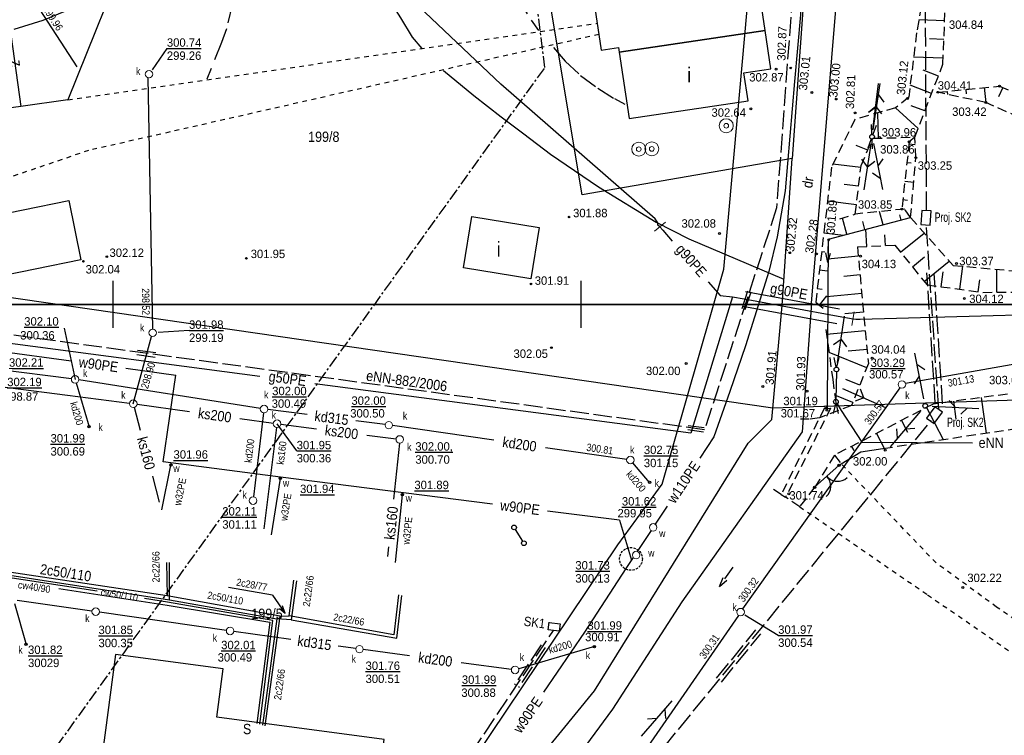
# Model space of a CAD drawing. Extents: x 4615668 to 9294084, y 5331114 to 10688993.
# Tile 166 of 181: x 4656035 to 4656140, y 5335767 to 5335843. Entities that reach past the tile are written whole.
import ezdxf
from ezdxf.enums import TextEntityAlignment as Align

# ---------------------------------------------------------------- set-up
doc = ezdxf.new("R2010")
doc.units = 0
doc.header["$MEASUREMENT"] = 0
for name, pattern in [('CENTER', [2, 1.25, -0.25, 0.25, -0.25]), ('DASHDOT', [25.4, 12.7, -6.35, 0, -6.35]), ('DASHED', [19.05, 12.7, -6.35]), ('DROGA', [1, 0.5, -0.5]), ('HIDDEN', [0.375, 0.25, -0.125]), ('PROJEKT', [2.5, 2, -0.5]), ('PRZEPUST', [1.5, 1, -0.5]), ('SKARPA1', [1.5, 1, -0.5]), ('WARSTWICA', [3, 2, -1])]:
    doc.linetypes.add(name, pattern=pattern)
for name, color, linetype in [('10', 7, 'Continuous'), ('11', 7, 'Continuous'), ('12', 7, 'Continuous'), ('13', 7, 'Continuous'), ('17', 7, 'Continuous'), ('18', 7, 'Continuous'), ('19', 7, 'Continuous'), ('2', 7, 'Continuous'), ('21', 7, 'Continuous'), ('22', 7, 'Continuous'), ('23', 7, 'Continuous'), ('24', 7, 'Continuous'), ('25', 7, 'Continuous'), ('26', 7, 'Continuous'), ('27', 7, 'Continuous'), ('28', 7, 'Continuous'), ('29', 7, 'Continuous'), ('31', 7, 'Continuous'), ('38', 7, 'Continuous'), ('45', 7, 'Continuous'), ('49', 7, 'Continuous'), ('5', 7, 'Continuous'), ('50', 7, 'Continuous'), ('51', 7, 'Continuous'), ('52', 7, 'Continuous'), ('55', 7, 'Continuous'), ('56', 7, 'Continuous'), ('58', 7, 'Continuous'), ('60', 7, 'Continuous'), ('UGGPC_703', 7, 'Continuous'), ('UKKPA_506', 7, 'Continuous'), ('UWWPA_907', 7, 'Continuous')]:
    doc.layers.add(name, color=color, linetype=linetype)
doc.styles.add('txt', font='TXT', dxfattribs={"height": 0.2})

# ---------------------------------------------------------------- blocks, each defined once
blk = doc.blocks.new('KL')
at = {"layer": 'UKKPA_506', "color": 7, "linetype": 'Continuous', "lineweight": 13}
blk.add_circle((0, 0), 0.4, dxfattribs=at)
blk = doc.blocks.new('PLT')
at = {"layer": '24', "color": 40, "linetype": 'Continuous'}
for p, q in [((0.75, 0), (5.75, 0)), ((3.25, 0), (2.543, 0.707)), ((4.543, 0), (3.836, -0.707))]:
    blk.add_line(p, q, dxfattribs=at)
blk = doc.blocks.new('SLU')
at = {"layer": '22', "color": 1, "linetype": 'Continuous'}
blk.add_circle((0, 0), 0.25, dxfattribs=at)
blk = doc.blocks.new('MSZ')
at = {"layer": '22', "color": 7, "linetype": 'Continuous'}
blk.add_circle((0, 0), 0.25, dxfattribs=at)
blk = doc.blocks.new('SL1')
at = {"layer": '22', "color": 1, "linetype": 'Continuous'}
for p, q in [((-0.245, 0.049), (-1.272, 0.256)), ((-0.245, -0.05), (-1.272, -0.256))]:
    blk.add_line(p, q, dxfattribs=at)
blk = doc.blocks.new('SEN')
at = {"layer": '22', "color": 1, "linetype": 'Continuous'}
for p, q in [((0.75, 0), (5.75, 0)), ((3.25, 0), (2.543, 0.707)), ((3.25, 0), (2.543, -0.707))]:
    blk.add_line(p, q, dxfattribs=at)
blk = doc.blocks.new('SL')
at = {"layer": '22', "color": 1, "linetype": 'Continuous'}
for p, q in [((-1.27, 0.26), (-0.24, 0.05)), ((1.28, 0.26), (0.24, 0.05)), ((-0.25, -0.05), (-1.27, -0.26)), ((0.24, -0.05), (1.28, -0.26))]:
    blk.add_line(p, q, dxfattribs=at)
blk.add_circle((0, 0), 0.25, dxfattribs=at)
blk = doc.blocks.new('SB')
at = {"layer": 'UWWPA_907', "color": 7, "linetype": 'Continuous', "lineweight": 13}
for radius in [0.75, 0.25]:
    blk.add_circle((0, 0), radius, dxfattribs=at)
blk = doc.blocks.new('BR')
at = {"layer": '38', "color": 97, "linetype": 'Continuous'}
for centre, start, end in [((-1.5, 0.05), 357.959, 90.5616), ((1.5, 0.06), 89.6223, 182.2249)]:
    blk.add_arc(centre, 1.5, start, end, dxfattribs=at)
blk = doc.blocks.new('STS')
at = {"layer": '45', "color": 219, "linetype": 'Continuous'}
for p, q in [((1.5, 0), (0, 0)), ((2.5, 0), (1.5, 0.25)), ((2.5, 0), (1.5, -0.25))]:
    blk.add_line(p, q, dxfattribs=at)
blk = doc.blocks.new('DR')
at = {"layer": '18', "color": 6, "linetype": 'Continuous', "style": 'txt', "width": 0.909091}
blk.add_text('dr', height=1.1, rotation=0.0001, dxfattribs=at).set_placement((0, 0), align=Align.MIDDLE)
blk = doc.blocks.new('WYS')
at = {"layer": '52', "color": 67, "linetype": 'Continuous'}
blk.add_circle((0, 0), 0.08, dxfattribs=at)
blk = doc.blocks.new('Z')
at = {"layer": '60', "color": 11, "linetype": 'Continuous', "style": 'txt', "width": 0.88}
blk.add_text('z', height=1.25, rotation=0.0001, dxfattribs=at).set_placement((-0.01, 0.19), align=Align.MIDDLE)
blk = doc.blocks.new('A')
at = {"layer": '26', "color": 165, "linetype": 'Continuous'}
blk.add_circle((0, 0), 0.125, dxfattribs=at)
blk = doc.blocks.new('ATR')
at = {"layer": 'UGGPC_703', "color": 7, "linetype": 'Continuous', "lineweight": 13}
blk.add_line((0, -0.75), (0, 0.75), dxfattribs=at)
blk = doc.blocks.new('A$C311')
at = {"layer": '23', "color": 44, "linetype": 'Continuous'}
for p, q in [((1, 15.6), (0, 0.7)), ((11, 15), (1, 15.6)), ((10, 0), (11, 15)), ((0, 0.7), (10, 0))]:
    blk.add_line(p, q, dxfattribs=at)
blk = doc.blocks.new('A$C4F0')
at = {"layer": '23', "color": 44, "linetype": 'Continuous'}
for p, q in [((5.9, 17.7), (0, 3.9)), ((15.1, 13.8), (5.9, 17.7)), ((9.2, 0), (15.1, 13.8)), ((0, 3.9), (9.2, 0))]:
    blk.add_line(p, q, dxfattribs=at)

msp = doc.modelspace()

# ---------------------------------------------------------------- linework, layer by layer
at = {"layer": '11', "color": 2, "linetype": 'Continuous'}
for points in [[(4656021.395, 5335845.152), (4656033.349, 5335846.792), (4656035.08, 5335834.174), (4656023.126, 5335832.534)], [(4656114.625, 5335842.307), (4656099.019, 5335839.979), (4656100.078, 5335832.882), (4656112.795, 5335834.778), (4656112.347, 5335837.776), (4656115.237, 5335838.207)], [(4656083.275, 5335822.425), (4656090.48, 5335821.246), (4656089.58, 5335815.744), (4656082.375, 5335816.923)], [(4656045.21, 5335775.585), (4656042.412, 5335754.574), (4656054.006, 5335753.03), (4656054.691, 5335758.17), (4656072.472, 5335755.802), (4656073.898, 5335766.51), (4656056.022, 5335768.891), (4656056.71, 5335774.054)]]:
    msp.add_lwpolyline(points, close=True, dxfattribs=at)
at = {"layer": '13', "color": 7, "linetype": 'Continuous'}
for points in [[(4656114.625, 5335842.307), (4656112.808, 5335854.487), (4656095.364, 5335851.885), (4656097.106, 5335840.205), (4656098.944, 5335840.479), (4656099.019, 5335839.979)], [(4656025.529, 5335821.135), (4656040.214, 5335824.138), (4656041.51, 5335817.8), (4656026.825, 5335814.797)]]:
    msp.add_lwpolyline(points, close=True, dxfattribs=at)
at = {"layer": '17', "color": 97, "linetype": 'DROGA'}
msp.add_line((4656040.105, 5335834.888), (4656096.678, 5335843.075), dxfattribs=at)
for points in [[(4656096.857, 5335841.877), (4656042.33, 5335829.475), (4656033.113, 5335826.337)], [(4656167.372, 5335768.41), (4656144.617, 5335777.017), (4656139.342, 5335780.664), (4656132.87, 5335785.396), (4656122.74, 5335795.977)], [(4656118.304, 5335791.395), (4656131.964, 5335781.983), (4656144.89, 5335773.093), (4656145.73, 5335772.678), (4656166.321, 5335765.452)]]:
    msp.add_lwpolyline(points, dxfattribs=at)
at = {"layer": '19', "color": 172, "linetype": 'PRZEPUST'}
for p, q in [((4656120.924, 5335801.902), (4656116.326, 5335792.693)), ((4656121.611, 5335801.915), (4656116.797, 5335792.406))]:
    msp.add_line(p, q, dxfattribs=at)
at = {"layer": '19', "color": 7, "linetype": 'Continuous'}
for p, q in [((4656120.924, 5335801.902), (4656121.611, 5335801.915)), ((4656116.326, 5335792.693), (4656116.797, 5335792.406))]:
    msp.add_line(p, q, dxfattribs=at)
at = {"layer": '2', "color": 7, "linetype": 'Continuous'}
for p, q in [((4656119.571, 5335813.158), (4656123.763, 5335863.99)), ((4656116.429, 5335812.903), (4656117.493, 5335828.617)), ((4656026.825, 5335814.797), (4656115.439, 5335801.968)), ((4656119.571, 5335813.158), (4656118.563, 5335799.389))]:
    msp.add_line(p, q, dxfattribs=at)
for points in [[(4656088.065, 5335866.804), (4656054.013, 5335869.43), (4656040.105, 5335834.888), (4656035.08, 5335834.174), (4656023.126, 5335832.534), (4656001.373, 5335829.081), (4656002.966, 5335817.794)], [(4656123.763, 5335863.99), (4656120.094, 5335864.839), (4656117.493, 5335828.617), (4656095.068, 5335824.751), (4656088.065, 5335866.804), (4656096.682, 5335866.266), (4656112.656, 5335866.979), (4656120.094, 5335864.839)], [(4656059.429, 5335728.24), (4656076.837, 5335754.451), (4656098.858, 5335787.33), (4656103.624, 5335793.804), (4656110.203, 5335816.785), (4656114.651, 5335866.405)], [(4656112.816, 5335798.201), (4656115.324, 5335800.699), (4656116.429, 5335812.903)], [(4656115.439, 5335801.968), (4656142.656, 5335802.861), (4656155.548, 5335804.02), (4656166.259, 5335802.221), (4656180.183, 5335801.37)], [(4656118.563, 5335799.389), (4656105.727, 5335781.22), (4656098.312, 5335769.738), (4656083.607, 5335749.761), (4656069.826, 5335719.042)], [(4656044.512, 5335699.189), (4656065.846, 5335720.083), (4656080.027, 5335751.701), (4656096.37, 5335771.696), (4656112.816, 5335798.201)]]:
    msp.add_lwpolyline(points, dxfattribs=at)
at = {"layer": '21', "color": 1, "linetype": 'PROJEKT'}
for p, q in [((4656118.652, 5335861.187), (4656115.833, 5335823.313)), ((4656115.841, 5335823.337), (4656108.15, 5335799.628)), ((4656112.743, 5335814.44), (4656112.125, 5335812.538)), ((4656113.076, 5335814.332), (4656112.458, 5335812.43)), ((4656108.15, 5335799.628), (4656004.692, 5335813.779)), ((4656047.472, 5335807.65), (4656049.453, 5335807.379)), ((4656047.539, 5335808.145), (4656049.521, 5335807.874)), ((4656106.338, 5335799.646), (4656108.04, 5335799.413)), ((4656106.398, 5335800.083), (4656108.1, 5335799.851))]:
    msp.add_line(p, q, dxfattribs=at)
at = {"layer": '21', "color": 1, "linetype": 'Continuous'}
msp.add_lwpolyline([(4656122.303, 5335802.405), (4656122.739, 5335801.684), (4656124.935, 5335798.28), (4656136.762, 5335798.235)], dxfattribs=at)
at = {"layer": '22', "color": 7, "linetype": 'DASHDOT'}
for p, q in [((4656122.228, 5335805.813), (4656122.178, 5335802.869)), ((4656087.92, 5335788.963), (4656088.705, 5335787.706))]:
    msp.add_line(p, q, dxfattribs=at)
at = {"layer": '23', "color": 44, "linetype": 'PROJEKT'}
for p, q in [((4656131.869, 5335823.091), (4656131.669, 5335857.714)), ((4656133.165, 5335801.799), (4656131.831, 5335821.479)), ((4656132.784, 5335802.497), (4656131.894, 5335816.4)), ((4656133.579, 5335802.404), (4656132.69, 5335816.307)), ((4656100.608, 5335761.787), (4656132.365, 5335800.619)), ((4656080.436, 5335760.855), (4656091.998, 5335778.158)), ((4656091.428, 5335778.235), (4656091.54, 5335779.056)), ((4656092.617, 5335778.073), (4656091.428, 5335778.235)), ((4656091.537, 5335779.028), (4656092.726, 5335778.866)), ((4656092.726, 5335778.866), (4656092.617, 5335778.073)), ((4656109.421, 5335773.068), (4656113.635, 5335778.221)), ((4656109.937, 5335772.645), (4656114.152, 5335777.798)), ((4656090.687, 5335776.633), (4656087.82, 5335772.343)), ((4656091.126, 5335776.339), (4656088.26, 5335772.05))]:
    msp.add_line(p, q, dxfattribs=at)
at = {"layer": '25', "color": 165, "linetype": 'Continuous'}
for p, q in [((4656015.65, 5335810.397), (4656040.472, 5335806.99)), ((4656046.317, 5335806.188), (4656051.637, 5335805.458)), ((4656050.283, 5335796.179), (4656051.637, 5335805.458)), ((4656099.063, 5335789.943), (4656091.35, 5335790.927)), ((4656104.164, 5335791.444), (4656102.87, 5335789.517)), ((4656099.063, 5335789.943), (4656100.32, 5335785.67)), ((4656102.426, 5335788.851), (4656100.942, 5335786.611)), ((4656100.523, 5335785.977), (4656099.727, 5335784.775)), ((4656099.727, 5335784.775), (4656095.307, 5335777.985)), ((4656095.307, 5335777.985), (4656090.919, 5335771.578))]:
    msp.add_line(p, q, dxfattribs=at)
for points in [[(4656118.636, 5335848.09), (4656118.397, 5335843.985), (4656117.767, 5335836.835), (4656116.767, 5335825.175), (4656115.897, 5335820.255), (4656115.007, 5335816.535), (4656112.507, 5335808.605), (4656110.837, 5335803.695), (4656109.147, 5335798.865), (4656107.62, 5335796.591)], [(4656050.167, 5335791.055), (4656051.127, 5335795.845), (4656051.167, 5335796.065)], [(4656085.497, 5335791.674), (4656062.837, 5335794.565), (4656050.283, 5335796.179)], [(4656062.837, 5335794.565), (4656062.807, 5335794.415), (4656061.847, 5335788.405)], [(4656075.847, 5335792.905), (4656075.837, 5335792.665), (4656075.077, 5335785.445)]]:
    msp.add_lwpolyline(points, dxfattribs=at)
at = {"layer": '26', "color": 165, "linetype": 'HIDDEN'}
msp.add_circle((4656100.277, 5335785.815), 1.219, dxfattribs=at)
at = {"layer": '27', "color": 17, "linetype": 'Continuous'}
for p, q in [((4656036.645, 5335845.212), (4656041.078, 5335838.413)), ((4656049.195, 5335810.384), (4656048.705, 5335837.245)), ((4656047.107, 5335802.405), (4656049.068, 5335809.599)), ((4656040.49, 5335805.055), (4656029.974, 5335806.375)), ((4656041.001, 5335804.621), (4656042.387, 5335799.945)), ((4656060.682, 5335801.897), (4656041.282, 5335804.943)), ((4656031.984, 5335804.344), (4656040.074, 5335803.307)), ((4656112.217, 5335780.462), (4656129.033, 5335804.114)), ((4656040.074, 5335803.307), (4656046.71, 5335802.456)), ((4656047.503, 5335802.35), (4656053.127, 5335801.566)), ((4656047.209, 5335802.018), (4656047.85, 5335799.589)), ((4656061.029, 5335801.438), (4656059.945, 5335792.442)), ((4656065.692, 5335801.24), (4656061.474, 5335801.784)), ((4656058.5, 5335800.818), (4656062.071, 5335800.32)), ((4656062.864, 5335800.214), (4656066.668, 5335799.727)), ((4656074.01, 5335800.166), (4656070.899, 5335800.568)), ((4656062.418, 5335799.868), (4656061.067, 5335789.015)), ((4656085.616, 5335798.495), (4656074.803, 5335800.058)), ((4656072.049, 5335799.037), (4656075.18, 5335798.636)), ((4656075.536, 5335798.187), (4656074.913, 5335792.186)), ((4656099.821, 5335796.442), (4656091.134, 5335797.698)), ((4656102.267, 5335793.995), (4656100.477, 5335796.081)), ((4656049.15, 5335794.658), (4656049.887, 5335791.865)), ((4656074.386, 5335787.113), (4656074.277, 5335786.065)), ((4656042.691, 5335780.231), (4656034.693, 5335781.359)), ((4656034.406, 5335781.03), (4656035.647, 5335776.665)), ((4656057.051, 5335778.172), (4656043.483, 5335780.118)), ((4656063.935, 5335777.2), (4656057.843, 5335778.059)), ((4656070.881, 5335776.221), (4656068.989, 5335776.488)), ((4656076.617, 5335775.452), (4656071.673, 5335776.112)), ((4656096.367, 5335776.445), (4656088.281, 5335774.058)), ((4656087.501, 5335773.998), (4656082.143, 5335774.714))]:
    msp.add_line(p, q, dxfattribs=at)
for points in [[(4656129.613, 5335804.584), (4656144.924, 5335807.314), (4656154.638, 5335807.798)], [(4656086.719, 5335743.253), (4656101.468, 5335764.818), (4656111.807, 5335779.776)]]:
    msp.add_lwpolyline(points, dxfattribs=at)
at = {"layer": '29', "color": 6, "linetype": 'Continuous'}
for p, q in [((4656061.988, 5335781.925), (4656057.276, 5335782.774)), ((4656063.34, 5335779.983), (4656062.734, 5335780.479))]:
    msp.add_line(p, q, dxfattribs=at)
for points in [[(4656050.657, 5335785.415), (4656050.737, 5335781.855), (4656031.417, 5335784.745)], [(4656031.567, 5335784.415), (4656050.967, 5335781.435), (4656050.967, 5335785.425)], [(4656064.527, 5335783.465), (4656063.977, 5335779.295), (4656062.427, 5335779.425)], [(4656062.787, 5335779.685), (4656063.747, 5335779.715), (4656064.267, 5335783.545)], [(4656061.197, 5335767.975), (4656062.787, 5335779.685), (4656050.737, 5335781.855)], [(4656050.967, 5335781.435), (4656062.427, 5335779.425), (4656060.907, 5335768.055)], [(4656061.988, 5335781.925), (4656063.34, 5335779.983), (4656063.064, 5335780.782)], [(4656075.437, 5335781.965), (4656074.937, 5335777.685), (4656063.747, 5335779.715)], [(4656063.977, 5335779.295), (4656075.247, 5335777.355), (4656075.787, 5335781.895)]]:
    msp.add_lwpolyline(points, dxfattribs=at)
at = {"layer": '31', "color": 2, "linetype": 'Continuous'}
for p, q in [((4656103.687, 5335820.945), (4656104.692, 5335819.797)), ((4656060.627, 5335805.319), (4656001.287, 5335813.135))]:
    msp.add_line(p, q, dxfattribs=at)
at = {"layer": '31', "color": 2, "linetype": 'DASHED'}
for p, q in [((4656112.531, 5335814.392), (4656122.561, 5335812.562)), ((4656112.243, 5335812.818), (4656122.273, 5335810.988))]:
    msp.add_line(p, q, dxfattribs=at)
at = {"layer": '31', "color": 2, "linetype": 'Continuous'}
for points in [[(4656102.857, 5335822.155), (4656086.377, 5335836.578), (4656074.236, 5335848.11)], [(4656103.687, 5335820.945), (4656103.377, 5335821.325), (4656103.147, 5335821.495), (4656103.137, 5335821.745), (4656102.857, 5335822.155)], [(4656124.777, 5335811.435), (4656155.804, 5335812.289), (4656160.178, 5335817.393)], [(4656108.512, 5335815.433), (4656109.797, 5335813.965), (4656111.127, 5335813.835), (4656112.387, 5335813.605), (4656122.417, 5335811.775)], [(4656111.127, 5335813.835), (4656106.667, 5335799.255), (4656066.501, 5335804.545)], [(4656122.417, 5335811.775), (4656124.007, 5335811.495), (4656124.307, 5335811.455), (4656124.777, 5335811.435)]]:
    msp.add_lwpolyline(points, dxfattribs=at)
at = {"layer": '38', "color": 97, "linetype": 'Continuous'}
msp.add_line((4656122.523, 5335795.818), (4656119.896, 5335793.467), dxfattribs=at)
msp.add_lwpolyline([(4656122.523, 5335795.818), (4656122.74, 5335795.977), (4656124.833, 5335797.266), (4656127.191, 5335797.619)], dxfattribs=at)
for centre in [(4656122.523, 5335795.818), (4656119.896, 5335793.467)]:
    msp.add_circle(centre, 0.125, dxfattribs=at)
at = {"layer": '45', "color": 219, "linetype": 'Continuous'}
msp.add_lwpolyline([(4656121.277, 5335801.909), (4656121.384, 5335820.011), (4656130.147, 5335822.294)], dxfattribs=at)
at = {"layer": '49', "color": 172, "linetype": 'Continuous'}
for points in [[(4656043.232, 5335782.355), (4656031.347, 5335784.175), (4656017.337, 5335786.145), (4656004.767, 5335787.585), (4655988.307, 5335789.375), (4655972.817, 5335790.885), (4655972.587, 5335784.455)], [(4656039.149, 5335782.643), (4656050.737, 5335780.855), (4656061.707, 5335779.055), (4656060.307, 5335768.235)], [(4656060.627, 5335768.135), (4656062.027, 5335779.245), (4656050.747, 5335781.205), (4656048.287, 5335781.582)]]:
    msp.add_lwpolyline(points, dxfattribs=at)
at = {"layer": '50', "color": 245, "linetype": 'WARSTWICA'}
for points in [[(4656018.202, 5335878.28), (4656021.597, 5335877.685), (4656027.177, 5335876.823), (4656031.904, 5335875.712), (4656036.953, 5335874.254), (4656043.68, 5335871.977), (4656046.929, 5335870.887), (4656051.323, 5335869.114), (4656058.096, 5335866.358), (4656063.889, 5335864.346), (4656068.474, 5335862.428), (4656070.484, 5335861.591), (4656073.475, 5335860.122), (4656076.625, 5335858.444), (4656080.262, 5335856.354), (4656081.981, 5335855.081), (4656083.262, 5335853.766), (4656084.981, 5335851.867), (4656086.193, 5335849.946), (4656087.586, 5335847.348), (4656088.187, 5335845.797), (4656089.6, 5335843.4), (4656090.396, 5335842.294)], [(4656046.622, 5335861.066), (4656049.26, 5335859.953), (4656050.452, 5335859.257), (4656052.095, 5335858.198), (4656053.933, 5335856.741), (4656055.119, 5335855.672), (4656056.245, 5335854.2), (4656057.101, 5335852.786), (4656057.601, 5335851.515), (4656057.877, 5335850.093), (4656058.036, 5335848.275), (4656058.018, 5335847.101), (4656057.661, 5335845.05), (4656057.051, 5335842.466), (4656056.527, 5335841.033), (4656054.949, 5335837.104)], [(4656091.992, 5335840.485), (4656093.241, 5335839.01), (4656094.89, 5335837.5), (4656096.722, 5335836.123), (4656098.513, 5335835.023), (4656099.627, 5335834.408)]]:
    msp.add_lwpolyline(points, dxfattribs=at)
at = {"layer": '50', "color": 216, "linetype": 'Continuous'}
for points in [[(4656057.401, 5335862.522), (4656061.34, 5335860.766), (4656063.612, 5335858.7), (4656068.597, 5335853.272), (4656071.513, 5335850.124), (4656072.795, 5335848.157), (4656074.169, 5335846.028), (4656075.644, 5335843.668), (4656076.903, 5335841.591), (4656077.926, 5335840.37)], [(4656045.455, 5335856.756), (4656046.143, 5335856.039), (4656047.269, 5335855.122), (4656048.119, 5335854.316), (4656048.825, 5335853.346), (4656048.981, 5335852.91), (4656049.135, 5335852.011), (4656049.008, 5335851.064), (4656048.864, 5335850.556), (4656048.431, 5335849.838), (4656047.85, 5335849.126), (4656047.053, 5335848.362), (4656046.362, 5335847.769), (4656045.249, 5335847.071), (4656041.716, 5335845.223), (4656039.697, 5335844.285), (4656037.443, 5335843.361), (4656034.341, 5335842.414)], [(4656080.252, 5335838.034), (4656083.473, 5335835.346), (4656086.395, 5335833.078), (4656088.826, 5335831.254), (4656091.687, 5335829.089), (4656096.813, 5335825.585), (4656102.981, 5335821.805), (4656106.453, 5335820.041), (4656116.599, 5335815.717)]]:
    msp.add_lwpolyline(points, dxfattribs=at)
at = {"layer": '51', "color": 3, "linetype": 'Continuous'}
for p, q in [((4656133.797, 5335843.335), (4656131.034, 5335843.445)), ((4656133.717, 5335841.337), (4656132.173, 5335841.398)), ((4656133.637, 5335839.338), (4656130.477, 5335839.464)), ((4656133.121, 5335837.43), (4656131.486, 5335838.058)), ((4656132.403, 5335835.563), (4656130.108, 5335836.445)), ((4656136.042, 5335835.993), (4656136.09, 5335835.514)), ((4656138.032, 5335836.192), (4656138.192, 5335834.596)), ((4656139.994, 5335836.21), (4656139.547, 5335835.203)), ((4656134.052, 5335835.794), (4656134.084, 5335835.475)), ((4656130.968, 5335831.829), (4656128.548, 5335834.036)), ((4656131.685, 5335833.696), (4656130.226, 5335834.257)), ((4656126.723, 5335830.793), (4656126.651, 5335833.498)), ((4656125.57, 5335829.494), (4656124.337, 5335830.021)), ((4656129.983, 5335830.183), (4656130.648, 5335830.11)), ((4656124.844, 5335827.639), (4656121.863, 5335828)), ((4656129.764, 5335828.195), (4656130.214, 5335828.146)), ((4656124.603, 5335825.653), (4656123.06, 5335825.84)), ((4656129.546, 5335826.207), (4656130.486, 5335826.104)), ((4656124.362, 5335823.668), (4656121.284, 5335824.041)), ((4656129.327, 5335824.219), (4656129.818, 5335824.165)), ((4656127.211, 5335821.529), (4656126.844, 5335822.94)), ((4656129.147, 5335822.033), (4656129.002, 5335822.589)), ((4656123.34, 5335820.521), (4656122.889, 5335822.254)), ((4656125.276, 5335821.025), (4656125.053, 5335821.88)), ((4656120.888, 5335820.674), (4656122.983, 5335820.428)), ((4656125.465, 5335819.218), (4656125.372, 5335821.05)), ((4656127.462, 5335819.319), (4656127.405, 5335820.442)), ((4656129.089, 5335818.589), (4656131.616, 5335820.641)), ((4656120.655, 5335818.688), (4656120.999, 5335818.647)), ((4656124.561, 5335818.171), (4656121.321, 5335817.864)), ((4656130.35, 5335817.036), (4656131.648, 5335818.09)), ((4656131.611, 5335815.484), (4656134.276, 5335817.648)), ((4656135.402, 5335814.639), (4656135.736, 5335817.094)), ((4656120.421, 5335816.701), (4656121.284, 5335816.6)), ((4656124.75, 5335816.18), (4656123.006, 5335816.015)), ((4656133.421, 5335814.908), (4656133.639, 5335816.514)), ((4656139.38, 5335814.317), (4656139.356, 5335816.776)), ((4656137.384, 5335814.37), (4656137.557, 5335815.644)), ((4656120.188, 5335814.715), (4656120.706, 5335814.654)), ((4656120.426, 5335812.926), (4656121.205, 5335813.926)), ((4656124.939, 5335814.189), (4656121.202, 5335813.834)), ((4656125.128, 5335812.198), (4656123.136, 5335812.009)), ((4656125.318, 5335810.207), (4656121.17, 5335809.813)), ((4656125.477, 5335806.257), (4656121.439, 5335807.886)), ((4656125.507, 5335808.216), (4656123.477, 5335808.023)), ((4656124.729, 5335804.402), (4656123.243, 5335805.002)), ((4656123.981, 5335802.547), (4656122.055, 5335803.324)), ((4656134.734, 5335802.662), (4656134.99, 5335800.744)), ((4656137.707, 5335803.059), (4656138.213, 5335799.271)), ((4656131.845, 5335801.999), (4656133.62, 5335798.583)), ((4656129.183, 5335800.615), (4656129.833, 5335799.364)), ((4656126.521, 5335799.231), (4656127.347, 5335797.643)), ((4656123.859, 5335797.848), (4656124.091, 5335797.4))]:
    msp.add_line(p, q, dxfattribs=at)
at = {"layer": '51', "color": 3, "linetype": 'SKARPA1'}
for p, q in [((4656122.583, 5335822.158), (4656124.241, 5335822.675)), ((4656129.528, 5335823.214), (4656124.241, 5335822.675)), ((4656130.147, 5335822.294), (4656129.528, 5335823.214)), ((4656123.853, 5335802.23), (4656120.422, 5335800.897)), ((4656127.241, 5335797.627), (4656145.563, 5335800.372)), ((4656122.024, 5335796.894), (4656122.74, 5335795.977)), ((4656116.326, 5335792.693), (4656115.265, 5335793.396)), ((4656118.304, 5335791.395), (4656116.797, 5335792.406))]:
    msp.add_line(p, q, dxfattribs=at)
for points in [[(4656127.858, 5335865.678), (4656124.256, 5335861.237), (4656126.57, 5335852.337), (4656130.629, 5335847.78), (4656131.532, 5335846.327), (4656130.792, 5335842.044), (4656129.951, 5335835.157), (4656128.548, 5335834.036), (4656124.201, 5335832.802), (4656121.714, 5335827.695), (4656121.005, 5335821.667)], [(4656130.609, 5335830.896), (4656133.612, 5335838.708), (4656133.988, 5335848.127), (4656129.223, 5335853.251), (4656126.596, 5335857.93), (4656125.386, 5335861.083), (4656127.858, 5335865.678)], [(4656133.057, 5335835.695), (4656139.667, 5335836.355), (4656151.727, 5335831.015), (4656154.106, 5335828.396), (4656162.215, 5335832.295), (4656172.418, 5335837.329)], [(4656124.466, 5335819.167), (4656128.456, 5335819.369), (4656131.912, 5335815.113), (4656137.876, 5335814.303), (4656156.248, 5335814.476), (4656156.084, 5335823.483), (4656173.265, 5335835.058)], [(4656154.406, 5335824.068), (4656150.007, 5335829.365), (4656138.197, 5335834.595), (4656133.057, 5335835.695)], [(4656124.241, 5335822.675), (4656124.87, 5335827.856), (4656126.119, 5335830.777), (4656130.609, 5335830.896)], [(4656130.609, 5335830.896), (4656130.007, 5335830.405), (4656129.217, 5335823.215)], [(4656130.147, 5335822.294), (4656130.717, 5335828.705), (4656130.609, 5335830.896)], [(4656130.147, 5335822.294), (4656134.687, 5335817.186), (4656142.365, 5335816.512), (4656154.885, 5335816.513), (4656154.406, 5335824.068)], [(4656121.005, 5335821.667), (4656120.015, 5335813.246), (4656121.159, 5335812.355)], [(4656124.466, 5335819.167), (4656125.652, 5335806.691), (4656123.853, 5335802.23)], [(4656121.099, 5335810.323), (4656121.844, 5335804.977), (4656122.081, 5335803.124), (4656122.257, 5335801.594)], [(4656180.782, 5335803.913), (4656174.842, 5335804.858), (4656166.54, 5335806.44), (4656152.399, 5335805.019), (4656132.565, 5335802.373), (4656122.024, 5335796.894)], [(4656120.422, 5335800.897), (4656119.323, 5335800.752), (4656118.388, 5335800.763)], [(4656122.024, 5335796.894), (4656119.896, 5335793.467), (4656118.304, 5335791.395)]]:
    msp.add_lwpolyline(points, dxfattribs=at)
at = {"layer": '52', "color": 67, "linetype": 'Continuous'}
for centre in [(4656115.779, 5335838.17), (4656139.667, 5335836.355), (4656119.617, 5335835.675), (4656122.217, 5335834.975), (4656129.821, 5335835.03), (4656133.057, 5335835.695), (4656113.097, 5335833.925), (4656138.197, 5335834.595), (4656124.227, 5335833.485), (4656126.837, 5335830.865), (4656130.007, 5335830.405), (4656130.717, 5335828.705), (4656129.217, 5335823.215), (4656109.737, 5335820.605), (4656121.402, 5335819.923), (4656117.237, 5335818.545), (4656120.097, 5335818.415), (4656124.807, 5335818.179), (4656135.056, 5335817.403), (4656135.897, 5335813.645), (4656091.777, 5335808.395), (4656106.177, 5335806.705), (4656126.046, 5335807.28), (4656114.357, 5335804.235), (4656119.093, 5335803.755), (4656121.086, 5335802.072), (4656121.22, 5335801.725), (4656127.451, 5335797.44), (4656117.147, 5335792.765), (4656135.737, 5335782.755)]:
    msp.add_circle(centre, 0.1, dxfattribs=at)
at = {"layer": '56', "color": 17, "linetype": 'Continuous'}
for p, q in [((4656050.693, 5335840.383), (4656049.11, 5335838.093)), ((4656039.708, 5335810.497), (4656040.887, 5335805.005)), ((4656053.059, 5335810.23), (4656049.773, 5335810.01)), ((4656064.565, 5335797.352), (4656062.467, 5335800.265)), ((4656116.006, 5335777.629), (4656112.451, 5335779.808))]:
    msp.add_line(p, q, dxfattribs=at)
at = {"layer": '58', "color": 1, "linetype": 'CENTER'}
msp.add_lwpolyline([(4655914.462, 5335691.584), (4655921.799, 5335777.288), (4656036.6, 5335762.54), (4656091.085, 5335838.33), (4656087.414, 5335867.176), (4656022.685, 5335883.426), (4656035.386, 5335914.616), (4656169.362, 5335874.669), (4656160.282, 5335778.355), (4656093.774, 5335647.606), (4656033.626, 5335672.476)], dxfattribs=at)
at = {"layer": '60', "color": 7, "linetype": 'Continuous'}
for p, q in [((4656044.967, 5335813.025), (4656044.967, 5335815.525)), ((4656094.967, 5335813.025), (4656094.967, 5335815.525)), ((4656044.967, 5335810.525), (4656044.967, 5335813.025)), ((4656094.967, 5335810.525), (4656094.967, 5335813.025))]:
    msp.add_line(p, q, dxfattribs=at)
for points in [[(4656144.967, 5335985.559), (4656144.967, 5335813.025), (4655744.967, 5335813.025), (4655744.967, 5335985.559)], [(4655744.967, 5335563.025), (4655744.967, 5335813.025), (4656144.967, 5335813.025), (4656144.967, 5335563.025)]]:
    msp.add_lwpolyline(points, dxfattribs=at)

# ---------------------------------------------------------------- block references
at = {"layer": '18', "color": 6, "linetype": 'Continuous', "xscale": 1.000001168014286, "yscale": 1.000001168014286, "rotation": 80.091461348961}
msp.add_blockref('DR', (4656119.155, 5335826.073), dxfattribs=at)
at = {"layer": '22', "color": 1, "linetype": 'Continuous'}
for name, p, xscale, yscale, rotation in [('SEN', (4656126.037, 5335830.94), 1.000000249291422, 1.000000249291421, 83.08069045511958), ('SL', (4656126.037, 5335830.94), 1.000000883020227, 1.000000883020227, 261.1960667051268), ('SEN', (4656126.037, 5335830.94), 1.000001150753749, 1.000001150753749, 261.3064767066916), ('SEN', (4656122.233, 5335806.062), 1.000001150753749, 1.000001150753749, 81.30647670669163), ('SL1', (4656122.233, 5335806.062), 0.9999977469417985, 0.9999977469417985, 269.0183752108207), ('SEN', (4656122.203, 5335804.341), 0.9999973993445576, 0.9999973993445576, 336.044283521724), ('SL1', (4656122.174, 5335802.619), 0.999997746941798, 0.9999977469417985, 89.01837521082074)]:
    msp.add_blockref(name, p, dxfattribs=dict(at, xscale=xscale, yscale=yscale, rotation=rotation))
msp.add_blockref('SLU', (4656126.037, 5335830.94), dxfattribs=at)
at = {"layer": '22', "color": 7, "linetype": 'Continuous'}
for p in [(4656122.233, 5335806.062), (4656122.174, 5335802.619), (4656087.787, 5335789.175), (4656088.837, 5335787.495)]:
    msp.add_blockref('MSZ', p, dxfattribs=at)
at = {"layer": '23', "color": 44, "linetype": 'Continuous', "xscale": 0.1, "yscale": 0.1}
msp.add_blockref('A$C311', (4656131.242, 5335821.508), dxfattribs=at)
at = {"layer": '23', "color": 44, "linetype": 'Continuous', "xscale": 0.1, "yscale": 0.1, "rotation": 347.1188783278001}
msp.add_blockref('A$C4F0', (4656131.77, 5335800.484), dxfattribs=at)
at = {"layer": '24', "color": 40, "linetype": 'Continuous'}
for p, xscale, yscale, rotation in [((4656126.037, 5335830.94), 0.9999988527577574, 0.9999988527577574, 81.39605468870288), ((4656126.037, 5335830.94), 1.000001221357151, 1.000001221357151, 281.163423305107), ((4656131.714, 5335802.173), 1.000001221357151, 1.000001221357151, 101.163423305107), ((4656131.714, 5335802.173), 1.00000161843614, 1.00000161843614, 357.2276221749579), ((4656131.714, 5335802.173), 0.9999997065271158, 0.9999997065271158, 229.3762486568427), ((4656100.932, 5335766.289), 1.000002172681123, 1.000002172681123, 49.38796899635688)]:
    msp.add_blockref('PLT', p, dxfattribs=dict(at, xscale=xscale, yscale=yscale, rotation=rotation))
msp.add_blockref('SLU', (4656131.714, 5335802.173), dxfattribs=at)
at = {"layer": '26', "color": 165, "linetype": 'Continuous'}
for name, p in [('SB', (4656110.459, 5335832.123)), ('SB', (4656101.115, 5335829.614)), ('SB', (4656102.505, 5335829.647)), ('A', (4656051.127, 5335795.845)), ('A', (4656062.807, 5335794.415)), ('A', (4656075.837, 5335792.665)), ('KL', (4656102.647, 5335789.185)), ('KL', (4656100.837, 5335786.225))]:
    msp.add_blockref(name, p, dxfattribs=at)
at = {"layer": '28', "color": 17, "linetype": 'Continuous'}
for name, p in [('KL', (4656048.784, 5335837.637)), ('KL', (4656049.173, 5335809.985)), ('KL', (4656040.887, 5335805.005)), ('KL', (4656129.233, 5335804.46)), ('KL', (4656047.107, 5335802.405)), ('KL', (4656061.077, 5335801.835)), ('KL', (4656062.467, 5335800.265)), ('KL', (4656074.407, 5335800.115)), ('A', (4656042.387, 5335799.945)), ('KL', (4656075.577, 5335798.585)), ('KL', (4656100.217, 5335796.385)), ('A', (4656102.267, 5335793.995)), ('KL', (4656059.897, 5335792.045)), ('KL', (4656043.087, 5335780.175)), ('KL', (4656111.995, 5335780.129)), ('KL', (4656057.447, 5335778.115)), ('A', (4656035.647, 5335776.665)), ('KL', (4656071.277, 5335776.165)), ('A', (4656096.367, 5335776.445)), ('KL', (4656087.897, 5335773.945))]:
    msp.add_blockref(name, p, dxfattribs=at)
at = {"layer": '31', "color": 2, "linetype": 'Continuous'}
for p, xscale, yscale, rotation in [((4656103.377, 5335821.325), 1.000001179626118, 1.000001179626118, 309.2071654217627), ((4656124.007, 5335811.495), 1.000001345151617, 1.000001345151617, 170.0126379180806)]:
    msp.add_blockref('ATR', p, dxfattribs=dict(at, xscale=xscale, yscale=yscale, rotation=rotation))
at = {"layer": '38', "color": 97, "linetype": 'Continuous', "xscale": 1.000001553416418, "yscale": 1.000001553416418, "rotation": 221.849503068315}
msp.add_blockref('BR', (4656121.209, 5335794.643), dxfattribs=at)
at = {"layer": '45', "color": 219, "linetype": 'Continuous'}
for p, xscale, yscale, rotation in [((4656121.384, 5335820.011), 0.9999989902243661, 0.9999989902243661, 268.3156843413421), ((4656111.184, 5335784.918), 1.000000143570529, 1.000000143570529, 234.7910874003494)]:
    msp.add_blockref('STS', p, dxfattribs=dict(at, xscale=xscale, yscale=yscale, rotation=rotation))
at = {"layer": '52', "color": 67, "linetype": 'Continuous'}
for p in [(4656117.346, 5335838.293), (4656093.668, 5335822.362), (4656044.279, 5335818.126), (4656041.781, 5335817.632), (4656059.189, 5335817.938), (4656089.601, 5335815.204)]:
    msp.add_blockref('WYS', p, dxfattribs=at)
at = {"layer": '60', "color": 11, "linetype": 'Continuous', "xscale": 0.9999979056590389, "yscale": 0.9999979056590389, "rotation": 277.6102996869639}
msp.add_blockref('Z', (4656034.448, 5335838.76), dxfattribs=at)

# ---------------------------------------------------------------- texts
at = {"layer": '10', "color": 125, "linetype": 'Continuous', "style": 'txt', "width": 0.909091}
msp.add_text('S', height=1.1, dxfattribs=at).set_placement((4656059.266, 5335767.628), align=Align.MIDDLE)
at = {"layer": '12', "color": 7, "linetype": 'Continuous', "style": 'txt', "width": 0.875}
for p in [(4656106.504, 5335837.598), (4656086.146, 5335818.963)]:
    msp.add_text('i', height=1.6, dxfattribs=at).set_placement(p, align=Align.MIDDLE)
at = {"layer": '21', "color": 1, "linetype": 'Continuous', "style": 'txt', "width": 0.909091}
msp.add_text('eNN-882/2006', height=1.1, rotation=352.21171, dxfattribs=at).set_placement((4656076.246, 5335804.294), align=Align.CENTER)
msp.add_text('eNN', height=1.1, rotation=359.78413, dxfattribs=at).set_placement((4656138.762, 5335798.228), align=Align.MIDDLE)
at = {"layer": '23', "color": 44, "linetype": 'CENTER', "style": 'txt', "width": 0.69}
for p in [(4656132.731, 5335821.845), (4656134.055, 5335799.915)]:
    msp.add_text('Proj. SK2', height=1, dxfattribs=at).set_placement(p)
at = {"layer": '23', "color": 44, "linetype": 'CENTER', "style": 'txt', "width": 0.906}
msp.add_text('SK1', height=1, rotation=352.22713, dxfattribs=at).set_placement((4656088.774, 5335778.684))
at = {"layer": '25', "color": 165, "linetype": 'Continuous', "style": 'txt', "width": 0.909091}
for s, rotation, p in [('w90PE', 352.18458, (4656043.395, 5335806.589)), ('w110PE', 56.11913, (4656105.893, 5335794.018)), ('w90PE', 352.72904, (4656088.423, 5335791.301)), ('w90PE', 55.59439, (4656089.252, 5335769.144))]:
    msp.add_text(s, height=1.1, rotation=rotation, dxfattribs=at).set_placement(p, align=Align.MIDDLE)
for rotation, p in [(78.66707, (4656052.48, 5335792.926)), (80.9246, (4656063.782, 5335791.301)), (83.99099, (4656076.773, 5335788.789))]:
    msp.add_text('w32PE', height=0.77, rotation=rotation, dxfattribs=at).set_placement(p, align=Align.CENTER)
at = {"layer": '26', "color": 165, "linetype": 'Continuous', "style": 'txt', "width": 0.875}
for p in [(4656051.38, 5335795.101), (4656063.09, 5335793.536), (4656076.203, 5335791.931), (4656103.288, 5335788.147), (4656102.115, 5335786.058)]:
    msp.add_text('w', height=0.8, dxfattribs=at).set_placement(p)
at = {"layer": '27', "color": 17, "linetype": 'Continuous', "style": 'txt', "width": 0.909091}
for s, rotation, p in [('kd200', 286.51207, (4656040.693, 5335801.256)), ('kd200', 83.12723, (4656059.898, 5335797.318)), ('ks160', 82.90633, (4656063.331, 5335797.096)), ('kd200', 310.62103, (4656100.531, 5335793.856)), ('kd200', 16.44446, (4656092.836, 5335776.033))]:
    msp.add_text(s, height=0.77, rotation=rotation, dxfattribs=at).set_placement(p, align=Align.CENTER)
for s, rotation, p in [('ks200', 352.06844, (4656055.813, 5335801.192)), ('kd315', 352.64762, (4656068.295, 5335800.904)), ('ks200', 352.69755, (4656069.358, 5335799.382)), ('kd200', 351.77668, (4656088.376, 5335798.095)), ('ks160', 284.77567, (4656048.5, 5335797.123)), ('ks160', 84.072, (4656074.649, 5335789.648)), ('kd315', 351.97433, (4656066.464, 5335776.848)), ('kd200', 352.39181, (4656079.38, 5335775.083))]:
    msp.add_text(s, height=1.1, rotation=rotation, dxfattribs=at).set_placement(p, align=Align.MIDDLE)
at = {"layer": '28', "color": 17, "linetype": 'Continuous', "style": 'txt', "width": 0.875}
for p in [(4656047.392, 5335837.557), (4656047.815, 5335810.131), (4656041.727, 5335805.262), (4656045.808, 5335802.932), (4656061.079, 5335802.963), (4656129.575, 5335802.899), (4656061.885, 5335800.79), (4656075.906, 5335800.716), (4656043.37, 5335799.486), (4656076.36, 5335797.385), (4656100.186, 5335797.083), (4656102.805, 5335793.512), (4656058.77, 5335792.265), (4656111.116, 5335780.258), (4656041.962, 5335779.06), (4656055.585, 5335776.983), (4656034.821, 5335775.693), (4656095.453, 5335775.101), (4656070.428, 5335774.726), (4656088.397, 5335774.91)]:
    msp.add_text('k', height=0.8, dxfattribs=at).set_placement(p)
at = {"layer": '29', "color": 6, "linetype": 'Continuous', "style": 'txt', "width": 0.909091}
for s, height, rotation, p in [('2c22/66', 0.77, 90, (4656049.907, 5335784.964)), ('2c50/110', 1.1, 351.49244, (4656039.803, 5335783.794)), ('2c28/77', 0.77, 349.79142, (4656059.704, 5335782.678)), ('2c22/66', 0.77, 82.26822, (4656066.185, 5335782.329)), ('2c50/110', 0.77, 349.79142, (4656056.87, 5335781.248)), ('2c22/66', 0.77, 349.71768, (4656070.076, 5335778.956)), ('2c22/66', 0.77, 82.26759, (4656063.112, 5335772.34))]:
    msp.add_text(s, height=height, rotation=rotation, dxfattribs=at).set_placement(p, align=Align.CENTER)
at = {"layer": '31', "color": 2, "linetype": 'Continuous', "style": 'txt', "width": 0.909091}
for s, rotation, p in [('g90PE', 311.19755, (4656106.602, 5335817.614)), ('g50PE', 352.49655, (4656063.563, 5335804.932))]:
    msp.add_text(s, height=1.1, rotation=rotation, dxfattribs=at).set_placement(p, align=Align.MIDDLE)
msp.add_text('g90PE', height=1.1, rotation=349.65997, dxfattribs=at).set_placement((4656117.06, 5335813.87), align=Align.CENTER)
at = {"layer": '49', "color": 172, "linetype": 'Continuous', "style": 'txt', "width": 0.909091}
for s, rotation, p in [('cw40/90', 351.2317, (4656036.521, 5335782.824)), ('cw50/110', 351.29601, (4656045.618, 5335781.989))]:
    msp.add_text(s, height=0.77, rotation=rotation, dxfattribs=at).set_placement(p, align=Align.MIDDLE)
at = {"layer": '5', "color": 6, "linetype": 'Continuous', "style": 'txt', "width": 0.909091}
for s, p in [('199/8', (4656067.458, 5335830.965)), ('199/5', (4656061.391, 5335779.97))]:
    msp.add_text(s, height=1.1, dxfattribs=at).set_placement(p, align=Align.MIDDLE)
at = {"layer": '52', "color": 67, "linetype": 'Continuous', "style": 'txt'}
for s, p in [('304.84', (4656134.251, 5335842.476)), ('302.87', (4656112.914, 5335836.85)), ('304.41', (4656133.057, 5335835.975)), ('302.64', (4656108.881, 5335833.08)), ('303.42', (4656134.595, 5335833.17)), ('303.96', (4656127.064, 5335830.965)), ('303.86', (4656126.9, 5335829.146)), ('303.25', (4656130.915, 5335827.412)), ('303.85', (4656124.529, 5335823.249)), ('301.88', (4656094.095, 5335822.34)), ('302.08', (4656105.676, 5335821.224)), ('302.12', (4656044.564, 5335818.093)), ('301.95', (4656059.649, 5335817.971)), ('303.37', (4656135.351, 5335817.206)), ('302.04', (4656042.011, 5335816.325)), ('304.13', (4656124.928, 5335816.895)), ('301.91', (4656089.996, 5335815.116)), ('304.12', (4656136.418, 5335813.165)), ('304.04', (4656125.947, 5335807.754)), ('302.05', (4656087.728, 5335807.305)), ('302.00', (4656101.879, 5335805.466)), ('303.62', (4656138.54, 5335804.48)), ('301.19', (4656116.561, 5335802.243)), ('301.67', (4656116.274, 5335800.934)), ('302.00', (4656123.993, 5335795.795)), ('301.74', (4656117.203, 5335792.161)), ('302.22', (4656136.217, 5335783.34))]:
    msp.add_text(s, height=0.9, dxfattribs=at).set_placement(p)
for s, rotation, p in [('302.87', 87.81991, (4656116.784, 5335839.059)), ('303.01', 84.14399, (4656119.079, 5335835.86)), ('303.00', 84.15611, (4656122.312, 5335835.096)), ('303.12', 84.0026, (4656129.544, 5335835.366)), ('302.81', 87.49766, (4656124.102, 5335833.89)), ('301.89', 85.62403, (4656122.034, 5335820.494)), ('302.32', 84.68486, (4656117.712, 5335818.603)), ('302.28', 81.36206, (4656119.748, 5335818.42)), ('301.91', 84.89964, (4656115.519, 5335804.399)), ('301.93', 88.03999, (4656118.813, 5335803.782))]:
    msp.add_text(s, height=0.9, rotation=rotation, dxfattribs=at).set_placement(p)
at = {"layer": '55', "color": 165, "linetype": 'Continuous', "style": 'txt'}
for s, p in [('%%U302.21', (4656033.825, 5335806.358)), ('%%U301.96', (4656051.402, 5335796.53)), ('%%U301.89', (4656077.139, 5335793.27)), ('%%U301.94', (4656064.923, 5335792.853)), ('%%U301.62', (4656099.305, 5335791.519)), ('%%U301.73', (4656094.336, 5335784.681))]:
    msp.add_text(s, height=0.9, dxfattribs=at).set_placement(p)
for s, p in [('299.95', (4656098.841, 5335791.151)), ('300.13', (4656094.336, 5335784.181))]:
    msp.add_text(s, height=0.9, dxfattribs=at).set_placement(p, align=Align.TOP_LEFT)
at = {"layer": '56', "color": 17, "linetype": 'Continuous', "style": 'txt', "width": 0.875}
for s, rotation, p in [('299.96', 303.10466, (4656037.414, 5335844.581)), ('301.13', 10.10949, (4656134.197, 5335804.206)), ('300.57', 54.58758, (4656125.794, 5335800.075)), ('300.81', 351.77297, (4656095.48, 5335797.373)), ('300.32', 54.58758, (4656112.322, 5335781.127)), ('300.31', 55.34769, (4656108.173, 5335775.047))]:
    msp.add_text(s, height=0.8, rotation=rotation, dxfattribs=at).set_placement(p)
at = {"layer": '56', "color": 17, "linetype": 'Continuous', "style": 'txt'}
for s, p in [('%%U300.74', (4656050.693, 5335840.563)), ('%%U302.10', (4656035.451, 5335810.752)), ('%%U301.98', (4656053.059, 5335810.41)), ('%%U303.29', (4656125.88, 5335806.332)), ('%%U302.19', (4656033.636, 5335804.28)), ('%%U302.00', (4656061.944, 5335803.316)), ('%%U302.00', (4656070.411, 5335802.286)), ('%%U301.99', (4656038.262, 5335798.257)), ('%%U301.95', (4656064.565, 5335797.532)), ('%%U302.00,', (4656077.239, 5335797.388)), ('%%U302.75', (4656101.653, 5335797.021)), ('%%U302.11', (4656056.616, 5335790.446)), ('%%U301.99', (4656095.631, 5335778.247)), ('%%U301.85', (4656043.385, 5335777.777)), ('%%U301.97', (4656116.006, 5335777.809)), ('%%U302.01', (4656056.495, 5335776.157)), ('%%U301.82', (4656035.86, 5335775.65)), ('%%U301.76', (4656071.921, 5335773.946)), ('%%U301.99', (4656082.206, 5335772.462))]:
    msp.add_text(s, height=0.9, dxfattribs=at).set_placement(p)
for s, p in [('299.26', (4656050.693, 5335840.063)), ('300.36', (4656035.024, 5335810.167)), ('299.19', (4656053.059, 5335809.91)), ('300.57', (4656125.712, 5335806.002)), ('298.87', (4656033.28, 5335803.627)), ('300.49', (4656061.891, 5335802.869)), ('300.50', (4656070.286, 5335801.827)), ('300.69', (4656038.262, 5335797.757)), ('300.36', (4656064.565, 5335797.032)), ('300.70', (4656077.239, 5335796.888)), ('301.15', (4656101.653, 5335796.521)), ('301.11', (4656056.616, 5335789.946)), ('300.35', (4656043.385, 5335777.277)), ('300.91', (4656095.382, 5335777.914)), ('300.54', (4656116.006, 5335777.309)), ('30029', (4656035.86, 5335775.15)), ('300.49', (4656056.122, 5335775.74)), ('300.51', (4656071.921, 5335773.446)), ('300.88', (4656082.154, 5335771.961))]:
    msp.add_text(s, height=0.9, dxfattribs=at).set_placement(p, align=Align.TOP_LEFT)
at = {"layer": '56', "color": 17, "linetype": 'Continuous', "style": 'txt', "width": 0.875}
for s, rotation, p in [('298.52', 271.04508, (4656048.816, 5335814.747)), ('298.90', 73.64426, (4656047.895, 5335804.164))]:
    msp.add_text(s, height=0.8, rotation=rotation, dxfattribs=at).set_placement(p, align=Align.TOP_LEFT)

doc.saveas('drawing.dxf')
